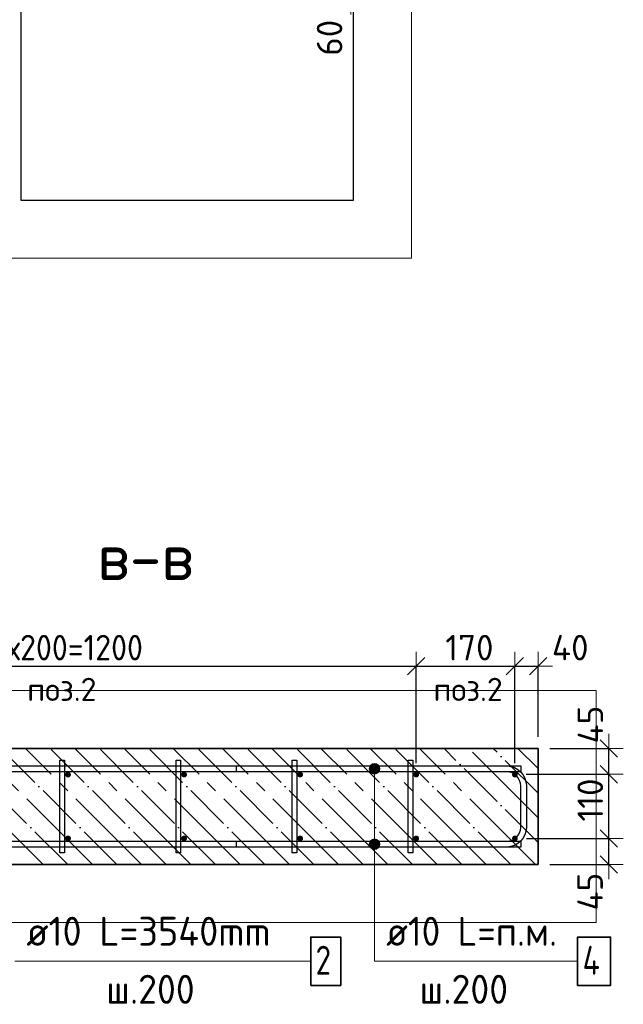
# Model space of a CAD drawing. Header units: millimetres. Extents: x -2995 to 60896, y -2809 to 57831.
# Tile 109 of 169: x 53177 to 54218, y 21011 to 22708. Entities that reach past the tile are written whole.
import ezdxf

# ---------------------------------------------------------------- set-up
doc = ezdxf.new("R2010")
doc.units = ezdxf.units.MM
doc.header["$PDMODE"] = 65
doc.linetypes.add('______11', pattern=[100, 80, -10, 0, -10])
doc.linetypes.add('______5', pattern=[220, 160, -20, 20, -20])
for name, color, linetype, lineweight in [('Standard', 7, 'Continuous', 25), ('Арм.стержн. Арматура края', 96, 'Continuous', 35), ('Арм.стержн. вертикальными 1', 22, 'Continuous', 35), ('Арм.стержн.горизонт. 1', 180, 'Continuous', 35), ('Размерная линия_ общее', 7, 'Continuous', 13)]:
    doc.layers.add(name, color=color, linetype=linetype, lineweight=lineweight)
doc.layers.add('Арм.стержн.Стяжки', color=7, linetype='Continuous', lineweight=35, true_color=0x501e0f)
doc.styles.add('ISOCPEUR', font='ISOCPEUR')
doc.dimstyles.new('DIMSTYLE_3', dxfattribs={"dimtxt": 44, "dimasz": 50, "dimexe": 0, "dimexo": 0, "dimgap": 22, "dimtad": 2, "dimdec": 0, "dimrnd": 5, "dimzin": 12, "dimdsep": 46, "dimtxsty": 'ISOCPEUR', "dimblk1": 'ALL_ML_STRICH', "dimblk2": 'ALL_ML_STRICH', "dimsah": 1, "dimcen": 0, "dimclrd": 7, "dimclre": 256, "dimclrt": 7, "dimadec": 0, "dimazin": 0, "dimtfac": 1, "dimtdec": 0, "dimtix": 1, "dimtmove": 2, "dimatfit": 3, "dimfxl": 0, "dimtvp": 1.2, "dimtzin": 0, "dimlwd": 0, "dimlwe": -3, "dimarcsym": 0})
doc.dimstyles.new('DIMSTYLE_5', dxfattribs={"dimtxt": 44, "dimasz": 50, "dimexe": 0, "dimexo": 0, "dimgap": 22, "dimtad": 2, "dimdec": 0, "dimrnd": 5, "dimzin": 12, "dimdsep": 46, "dimtxsty": 'ISOCPEUR', "dimblk1": 'ALL_ML_STRICH', "dimblk2": 'ALL_ML_STRICH', "dimsah": 1, "dimcen": 0, "dimclrd": 7, "dimclre": 256, "dimclrt": 7, "dimadec": 0, "dimazin": 0, "dimtfac": 1, "dimtdec": 0, "dimtix": 1, "dimtmove": 2, "dimatfit": 3, "dimfxl": 0, "dimtzin": 0, "dimlwd": 0, "dimlwe": -3, "dimarcsym": 0})

# ---------------------------------------------------------------- blocks, each defined once
blk = doc.blocks.new('ALL_ML_STRICH')
at = {"color": 0, "linetype": 'ByBlock', "lineweight": -2}
for p, q in [((0, -0.5), (0, 0.5)), ((-1, 0), (0.5, 0)), ((-0.3, -0.3), (0.3, 0.3))]:
    blk.add_line(p, q, dxfattribs=at)
blk = doc.blocks.new('*D100')
at = {"layer": 'DEFPOINTS', "color": 7, "linetype": 'Continuous', "lineweight": 13, "transparency": 33554687}
for p in [(54030.8, 21296.8), (54070.8, 21251.8), (54192.6, 21251.8)]:
    blk.add_point(p, dxfattribs=at)
at = {"layer": 'Размерная линия_ общее', "color": 253, "linetype": 'Continuous', "lineweight": -2, "true_color": 0xa0a0a0, "transparency": 33554687}
for p, q in [((54050.8, 21296.8), (54192.6, 21296.8)), ((54090.8, 21251.8), (54192.6, 21251.8))]:
    blk.add_line(p, q, dxfattribs=at)
at = {"layer": 'Размерная линия_ общее', "color": 7, "linetype": 'Continuous', "lineweight": -2, "transparency": 33554687}
blk.add_line((54192.6, 21251.8), (54192.6, 21296.8), dxfattribs=at)
at = {"layer": 'Размерная линия_ общее', "color": 7, "linetype": 'Continuous', "lineweight": 13, "transparency": 33554687, "xscale": 50, "yscale": 50, "zscale": 50}
for p, rotation in [((54192.6, 21296.8), 90), ((54192.6, 21251.8), 270)]:
    blk.add_blockref('ALL_ML_STRICH', p, dxfattribs=dict(at, rotation=rotation))
at = {"layer": 'Размерная линия_ общее', "color": 7, "linetype": 'Continuous', "lineweight": 13, "transparency": 33554687, "insert": (54160.3, 21205.1), "char_height": 44, "width": 88, "attachment_point": 5, "rotation": 90, "style": 'ISOCPEUR'}
blk.add_mtext('\\A1;{45}', dxfattribs=at)
blk = doc.blocks.new('*D101')
at = {"layer": 'DEFPOINTS', "color": 7, "linetype": 'Continuous', "lineweight": 13, "transparency": 33554687}
for p in [(54030, 21407.3), (54030.8, 21296.8), (54192.6, 21296.8)]:
    blk.add_point(p, dxfattribs=at)
at = {"layer": 'Размерная линия_ общее', "color": 253, "linetype": 'Continuous', "lineweight": -2, "true_color": 0xa0a0a0, "transparency": 33554687}
for p, q in [((54050, 21407.3), (54192.6, 21407.3)), ((54050.8, 21296.8), (54192.6, 21296.8))]:
    blk.add_line(p, q, dxfattribs=at)
at = {"layer": 'Размерная линия_ общее', "color": 7, "linetype": 'Continuous', "lineweight": -2, "transparency": 33554687}
blk.add_line((54192.6, 21296.8), (54192.6, 21407.3), dxfattribs=at)
at = {"layer": 'Размерная линия_ общее', "color": 7, "linetype": 'Continuous', "lineweight": 13, "transparency": 33554687, "xscale": 50, "yscale": 50, "zscale": 50}
for p, rotation in [((54192.6, 21407.3), 90), ((54192.6, 21296.8), 270)]:
    blk.add_blockref('ALL_ML_STRICH', p, dxfattribs=dict(at, rotation=rotation))
at = {"layer": 'Размерная линия_ общее', "color": 7, "linetype": 'Continuous', "lineweight": 13, "transparency": 33554687, "insert": (54160.6, 21363), "char_height": 44, "width": 132, "attachment_point": 5, "rotation": 90, "style": 'ISOCPEUR'}
blk.add_mtext('\\A1;{110}', dxfattribs=at)
blk = doc.blocks.new('*D102')
at = {"layer": 'DEFPOINTS', "color": 7, "linetype": 'Continuous', "lineweight": 13, "transparency": 33554687}
for p in [(54070.8, 21451.8), (54030, 21407.3), (54192.6, 21407.3)]:
    blk.add_point(p, dxfattribs=at)
at = {"layer": 'Размерная линия_ общее', "color": 253, "linetype": 'Continuous', "lineweight": -2, "true_color": 0xa0a0a0, "transparency": 33554687}
for p, q in [((54090.8, 21451.8), (54192.6, 21451.8)), ((54050, 21407.3), (54192.6, 21407.3))]:
    blk.add_line(p, q, dxfattribs=at)
at = {"layer": 'Размерная линия_ общее', "color": 7, "linetype": 'Continuous', "lineweight": -2, "transparency": 33554687}
blk.add_line((54192.6, 21407.3), (54192.6, 21451.8), dxfattribs=at)
at = {"layer": 'Размерная линия_ общее', "color": 7, "linetype": 'Continuous', "lineweight": 13, "transparency": 33554687, "xscale": 50, "yscale": 50, "zscale": 50}
for p, rotation in [((54192.6, 21451.8), 90), ((54192.6, 21407.3), 270)]:
    blk.add_blockref('ALL_ML_STRICH', p, dxfattribs=dict(at, rotation=rotation))
at = {"layer": 'Размерная линия_ общее', "color": 7, "linetype": 'Continuous', "lineweight": 13, "transparency": 33554687, "insert": (54160.8, 21493), "char_height": 44, "width": 88, "attachment_point": 5, "rotation": 90, "style": 'ISOCPEUR'}
blk.add_mtext('\\A1;{45}', dxfattribs=at)
blk = doc.blocks.new('*D104')
at = {"layer": 'DEFPOINTS', "color": 7, "linetype": 'Continuous', "lineweight": 13, "transparency": 33554687}
for p in [(52660.8, 21593.7), (52660.8, 21406.8), (53860.8, 21406.8)]:
    blk.add_point(p, dxfattribs=at)
at = {"layer": 'Размерная линия_ общее', "color": 253, "linetype": 'Continuous', "lineweight": -2, "true_color": 0xa0a0a0, "transparency": 33554687}
for p, q in [((52660.8, 21426.8), (52660.8, 21593.7)), ((53860.8, 21426.8), (53860.8, 21593.7))]:
    blk.add_line(p, q, dxfattribs=at)
at = {"layer": 'Размерная линия_ общее', "color": 7, "linetype": 'Continuous', "lineweight": -2, "transparency": 33554687}
blk.add_line((52660.8, 21593.7), (53860.8, 21593.7), dxfattribs=at)
at = {"layer": 'Размерная линия_ общее', "color": 7, "linetype": 'Continuous', "lineweight": 13, "transparency": 33554687, "xscale": 50, "yscale": 50, "zscale": 50, "rotation": 180}
blk.add_blockref('ALL_ML_STRICH', (52660.8, 21593.7), dxfattribs=at)
at = {"layer": 'Размерная линия_ общее', "color": 7, "linetype": 'Continuous', "lineweight": 13, "transparency": 33554687, "xscale": 50, "yscale": 50, "zscale": 50}
blk.add_blockref('ALL_ML_STRICH', (53860.8, 21593.7), dxfattribs=at)
at = {"layer": 'Размерная линия_ общее', "color": 7, "linetype": 'Continuous', "lineweight": 13, "transparency": 33554687, "insert": (53126.8, 21647.7), "char_height": 44, "width": 2.2, "attachment_point": 1, "line_spacing_factor": 0.60241, "style": 'ISOCPEUR'}
blk.add_mtext('\\W0.91;6х200=1200', dxfattribs=at)
blk = doc.blocks.new('*D105')
at = {"layer": 'DEFPOINTS', "color": 7, "linetype": 'Continuous', "lineweight": 13, "transparency": 33554687}
for p in [(53860.8, 21593.7), (53860.8, 21406.8), (54030.8, 21406.8)]:
    blk.add_point(p, dxfattribs=at)
at = {"layer": 'Размерная линия_ общее', "color": 253, "linetype": 'Continuous', "lineweight": -2, "true_color": 0xa0a0a0, "transparency": 33554687}
for p, q in [((53860.8, 21426.8), (53860.8, 21593.7)), ((54030.8, 21426.8), (54030.8, 21593.7))]:
    blk.add_line(p, q, dxfattribs=at)
at = {"layer": 'Размерная линия_ общее', "color": 7, "linetype": 'Continuous', "lineweight": -2, "transparency": 33554687}
blk.add_line((53860.8, 21593.7), (54030.8, 21593.7), dxfattribs=at)
at = {"layer": 'Размерная линия_ общее', "color": 7, "linetype": 'Continuous', "lineweight": 13, "transparency": 33554687, "xscale": 50, "yscale": 50, "zscale": 50, "rotation": 180}
blk.add_blockref('ALL_ML_STRICH', (53860.8, 21593.7), dxfattribs=at)
at = {"layer": 'Размерная линия_ общее', "color": 7, "linetype": 'Continuous', "lineweight": 13, "transparency": 33554687, "xscale": 50, "yscale": 50, "zscale": 50}
blk.add_blockref('ALL_ML_STRICH', (54030.8, 21593.7), dxfattribs=at)
at = {"layer": 'Размерная линия_ общее', "color": 7, "linetype": 'Continuous', "lineweight": 13, "transparency": 33554687, "insert": (53952.4, 21625.7), "char_height": 44, "width": 132, "attachment_point": 5, "style": 'ISOCPEUR'}
blk.add_mtext('\\A1;{170}', dxfattribs=at)
blk = doc.blocks.new('*D106')
at = {"layer": 'DEFPOINTS', "color": 7, "linetype": 'Continuous', "lineweight": 13, "transparency": 33554687}
for p in [(54030.8, 21593.7), (54070.8, 21451.8), (54030.8, 21406.8)]:
    blk.add_point(p, dxfattribs=at)
at = {"layer": 'Размерная линия_ общее', "color": 253, "linetype": 'Continuous', "lineweight": -2, "true_color": 0xa0a0a0, "transparency": 33554687}
for p, q in [((54030.8, 21426.8), (54030.8, 21593.7)), ((54070.8, 21471.8), (54070.8, 21593.7))]:
    blk.add_line(p, q, dxfattribs=at)
at = {"layer": 'Размерная линия_ общее', "color": 7, "linetype": 'Continuous', "lineweight": -2, "transparency": 33554687}
blk.add_line((54030.8, 21593.7), (54070.8, 21593.7), dxfattribs=at)
at = {"layer": 'Размерная линия_ общее', "color": 7, "linetype": 'Continuous', "lineweight": 13, "transparency": 33554687, "xscale": 50, "yscale": 50, "zscale": 50, "rotation": 180}
blk.add_blockref('ALL_ML_STRICH', (54030.8, 21593.7), dxfattribs=at)
at = {"layer": 'Размерная линия_ общее', "color": 7, "linetype": 'Continuous', "lineweight": 13, "transparency": 33554687, "xscale": 50, "yscale": 50, "zscale": 50}
blk.add_blockref('ALL_ML_STRICH', (54070.8, 21593.7), dxfattribs=at)
at = {"layer": 'Размерная линия_ общее', "color": 7, "linetype": 'Continuous', "lineweight": 13, "transparency": 33554687, "insert": (54126.1, 21625.7), "char_height": 44, "width": 88, "attachment_point": 5, "style": 'ISOCPEUR'}
blk.add_mtext('\\A1;{40}', dxfattribs=at)
blk = doc.blocks.new('*D131')
at = {"layer": 'DEFPOINTS', "color": 7, "linetype": 'Continuous', "lineweight": 13, "transparency": 33554687}
for p in [(53543.2, 22802), (53524.1, 22742), (53748.2, 22742)]:
    blk.add_point(p, dxfattribs=at)
at = {"layer": 'Размерная линия_ общее', "color": 253, "linetype": 'Continuous', "lineweight": -2, "true_color": 0xa0a0a0, "transparency": 33554687}
for p, q in [((53563.2, 22802), (53748.2, 22802)), ((53544.1, 22742), (53748.2, 22742))]:
    blk.add_line(p, q, dxfattribs=at)
at = {"layer": 'Размерная линия_ общее', "color": 7, "linetype": 'Continuous', "lineweight": -2, "transparency": 33554687}
blk.add_line((53748.2, 22742), (53748.2, 22802), dxfattribs=at)
at = {"layer": 'Размерная линия_ общее', "color": 7, "linetype": 'Continuous', "lineweight": 13, "transparency": 33554687, "xscale": 50, "yscale": 50, "zscale": 50}
for p, rotation in [((53748.2, 22802), 90), ((53748.2, 22742), 270)]:
    blk.add_blockref('ALL_ML_STRICH', p, dxfattribs=dict(at, rotation=rotation))
at = {"layer": 'Размерная линия_ общее', "color": 7, "linetype": 'Continuous', "lineweight": 13, "transparency": 33554687, "insert": (53711.4, 22677), "char_height": 44, "width": 88, "attachment_point": 5, "rotation": 90, "style": 'ISOCPEUR'}
blk.add_mtext('\\A1;{60}', dxfattribs=at)

msp = doc.modelspace()

# ---------------------------------------------------------------- hatches: boundary and pattern name
at = {"layer": 'Арм.стержн. вертикальными 1', "linetype": 'Continuous', "lineweight": 50, "transparency": 33554687}
for points in [[(53260.8, 21401.8), (53262.7, 21402.2), (53264.3, 21403.3), (53265.4, 21404.9), (53265.8, 21406.8), (53265.4, 21408.7), (53264.3, 21410.3), (53262.7, 21411.4), (53260.8, 21411.8), (53258.9, 21411.4), (53257.2, 21410.3), (53256.2, 21408.7), (53255.8, 21406.8), (53256.2, 21404.9), (53257.2, 21403.3), (53258.9, 21402.2)], [(53460.8, 21401.8), (53462.7, 21402.2), (53464.3, 21403.3), (53465.4, 21404.9), (53465.8, 21406.8), (53465.4, 21408.7), (53464.3, 21410.3), (53462.7, 21411.4), (53460.8, 21411.8), (53458.9, 21411.4), (53457.2, 21410.3), (53456.2, 21408.7), (53455.8, 21406.8), (53456.2, 21404.9), (53457.2, 21403.3), (53458.9, 21402.2)], [(53660.8, 21401.8), (53662.7, 21402.2), (53664.3, 21403.3), (53665.4, 21404.9), (53665.8, 21406.8), (53665.4, 21408.7), (53664.3, 21410.3), (53662.7, 21411.4), (53660.8, 21411.8), (53658.9, 21411.4), (53657.2, 21410.3), (53656.2, 21408.7), (53655.8, 21406.8), (53656.2, 21404.9), (53657.2, 21403.3), (53658.9, 21402.2)], [(53860.8, 21401.8), (53862.7, 21402.2), (53864.3, 21403.3), (53865.4, 21404.9), (53865.8, 21406.8), (53865.4, 21408.7), (53864.3, 21410.3), (53862.7, 21411.4), (53860.8, 21411.8), (53858.9, 21411.4), (53857.2, 21410.3), (53856.2, 21408.7), (53855.8, 21406.8), (53856.2, 21404.9), (53857.2, 21403.3), (53858.9, 21402.2)], [(54030.8, 21401.8), (54032.7, 21402.2), (54034.3, 21403.3), (54035.4, 21404.9), (54035.8, 21406.8), (54035.4, 21408.7), (54034.3, 21410.3), (54032.7, 21411.4), (54030.8, 21411.8), (54028.9, 21411.4), (54027.2, 21410.3), (54026.2, 21408.7), (54025.8, 21406.8), (54026.2, 21404.9), (54027.2, 21403.3), (54028.9, 21402.2)], [(53260.8, 21291.8), (53262.7, 21292.2), (53264.3, 21293.3), (53265.4, 21294.9), (53265.8, 21296.8), (53265.4, 21298.7), (53264.3, 21300.3), (53262.7, 21301.4), (53260.8, 21301.8), (53258.9, 21301.4), (53257.2, 21300.3), (53256.2, 21298.7), (53255.8, 21296.8), (53256.2, 21294.9), (53257.2, 21293.3), (53258.9, 21292.2)], [(53460.8, 21291.8), (53462.7, 21292.2), (53464.3, 21293.3), (53465.4, 21294.9), (53465.8, 21296.8), (53465.4, 21298.7), (53464.3, 21300.3), (53462.7, 21301.4), (53460.8, 21301.8), (53458.9, 21301.4), (53457.2, 21300.3), (53456.2, 21298.7), (53455.8, 21296.8), (53456.2, 21294.9), (53457.2, 21293.3), (53458.9, 21292.2)], [(53660.8, 21291.8), (53662.7, 21292.2), (53664.3, 21293.3), (53665.4, 21294.9), (53665.8, 21296.8), (53665.4, 21298.7), (53664.3, 21300.3), (53662.7, 21301.4), (53660.8, 21301.8), (53658.9, 21301.4), (53657.2, 21300.3), (53656.2, 21298.7), (53655.8, 21296.8), (53656.2, 21294.9), (53657.2, 21293.3), (53658.9, 21292.2)], [(53860.8, 21291.8), (53862.7, 21292.2), (53864.3, 21293.3), (53865.4, 21294.9), (53865.8, 21296.8), (53865.4, 21298.7), (53864.3, 21300.3), (53862.7, 21301.4), (53860.8, 21301.8), (53858.9, 21301.4), (53857.2, 21300.3), (53856.2, 21298.7), (53855.8, 21296.8), (53856.2, 21294.9), (53857.2, 21293.3), (53858.9, 21292.2)], [(54030.8, 21291.8), (54032.7, 21292.2), (54034.3, 21293.3), (54035.4, 21294.9), (54035.8, 21296.8), (54035.4, 21298.7), (54034.3, 21300.3), (54032.7, 21301.4), (54030.8, 21301.8), (54028.9, 21301.4), (54027.2, 21300.3), (54026.2, 21298.7), (54025.8, 21296.8), (54026.2, 21294.9), (54027.2, 21293.3), (54028.9, 21292.2)]]:
    msp.add_hatch(color=4, dxfattribs=at).paths.add_polyline_path(points)
at = {"layer": 'Арм.стержн.горизонт. 1', "linetype": 'Continuous', "lineweight": 13, "transparency": 33554687}
for points in [[(53779.9, 21416.8), (53797.9, 21416.8), (53796.7, 21421.3)], [(53779.9, 21416.8), (53796.7, 21421.3), (53781.2, 21421.3)], [(53779.9, 21416.8), (53797.9, 21416.8), (53796.7, 21421.3)], [(53779.9, 21416.8), (53796.7, 21421.3), (53781.2, 21421.3)], [(53781.2, 21421.3), (53796.7, 21421.3), (53793.4, 21424.5)], [(53781.2, 21421.3), (53793.4, 21424.5), (53784.4, 21424.5)], [(53781.2, 21421.3), (53796.7, 21421.3), (53793.4, 21424.5)], [(53781.2, 21421.3), (53793.4, 21424.5), (53784.4, 21424.5)], [(53784.4, 21424.5), (53793.4, 21424.5), (53788.9, 21425.8)], [(53784.4, 21424.5), (53793.4, 21424.5), (53788.9, 21425.8)], [(53781.2, 21412.3), (53797.9, 21416.8), (53779.9, 21416.8)], [(53781.2, 21412.3), (53797.9, 21416.8), (53779.9, 21416.8)], [(53781.2, 21412.3), (53796.7, 21412.3), (53797.9, 21416.8)], [(53781.2, 21412.3), (53796.7, 21412.3), (53797.9, 21416.8)], [(53784.4, 21409), (53796.7, 21412.3), (53781.2, 21412.3)], [(53784.4, 21409), (53796.7, 21412.3), (53781.2, 21412.3)], [(53784.4, 21409), (53793.4, 21409), (53796.7, 21412.3)], [(53784.4, 21409), (53793.4, 21409), (53796.7, 21412.3)], [(53793.4, 21409), (53784.4, 21409), (53788.9, 21407.8)], [(53793.4, 21409), (53784.4, 21409), (53788.9, 21407.8)], [(53779.9, 21286.8), (53797.9, 21286.8), (53796.7, 21291.3)], [(53779.9, 21286.8), (53796.7, 21291.3), (53781.2, 21291.3)], [(53779.9, 21286.8), (53797.9, 21286.8), (53796.7, 21291.3)], [(53779.9, 21286.8), (53796.7, 21291.3), (53781.2, 21291.3)], [(53781.2, 21282.3), (53797.9, 21286.8), (53779.9, 21286.8)], [(53781.2, 21282.3), (53797.9, 21286.8), (53779.9, 21286.8)], [(53781.2, 21291.3), (53796.7, 21291.3), (53793.4, 21294.5)], [(53781.2, 21291.3), (53793.4, 21294.5), (53784.4, 21294.5)], [(53781.2, 21291.3), (53796.7, 21291.3), (53793.4, 21294.5)], [(53781.2, 21291.3), (53793.4, 21294.5), (53784.4, 21294.5)], [(53781.2, 21282.3), (53796.7, 21282.3), (53797.9, 21286.8)], [(53781.2, 21282.3), (53796.7, 21282.3), (53797.9, 21286.8)], [(53784.4, 21294.5), (53793.4, 21294.5), (53788.9, 21295.8)], [(53784.4, 21294.5), (53793.4, 21294.5), (53788.9, 21295.8)], [(53784.4, 21279), (53796.7, 21282.3), (53781.2, 21282.3)], [(53784.4, 21279), (53796.7, 21282.3), (53781.2, 21282.3)], [(53784.4, 21279), (53793.4, 21279), (53796.7, 21282.3)], [(53784.4, 21279), (53793.4, 21279), (53796.7, 21282.3)], [(53793.4, 21279), (53784.4, 21279), (53788.9, 21277.8)], [(53793.4, 21279), (53784.4, 21279), (53788.9, 21277.8)]]:
    msp.add_hatch(color=7, dxfattribs=at).paths.add_polyline_path(points)

# ---------------------------------------------------------------- linework, layer by layer
at = {"layer": 'Standard', "color": 52, "linetype": 'Continuous', "lineweight": -3, "transparency": 33554687}
for p, q in [((53179.5, 26139.6), (53179.5, 22396.8)), ((53179.5, 26139.6), (53179.5, 22396.8)), ((53752.4, 22396.8), (53752.4, 26139.6)), ((53752.4, 22396.8), (53752.4, 26139.6)), ((53179.5, 22396.8), (53752.4, 22396.8)), ((53179.5, 22396.8), (53752.4, 22396.8))]:
    msp.add_line(p, q, dxfattribs=at)
at = {"layer": 'Standard', "color": 7, "linetype": 'Continuous', "lineweight": 13, "transparency": 33554687}
for points in [[(53079.5, 22296.8), (53852.4, 22296.8), (53852.4, 26239.6), (53079.5, 26239.6), (53079.5, 22296.8)], [(52520.8, 21551.8), (52520.8, 21151.8), (54170.8, 21151.8), (54170.8, 21551.8), (52520.8, 21551.8)]]:
    msp.add_lwpolyline(points, dxfattribs=at)
at = {"layer": 'Арм.стержн. Арматура края', "color": 4, "linetype": 'Continuous', "lineweight": 25, "transparency": 33554687}
msp.add_lwpolyline([(53550.8, 21291.8), (54016.7, 21291.8), (54021.3, 21292.4), (54025.8, 21293.9), (54030, 21296.3), (54033.4, 21299.1), (54036.3, 21302.5), (54038.6, 21306.7), (54040.2, 21311.3), (54040.8, 21315.8), (54040.8, 21387.7), (54040.2, 21392.3), (54038.6, 21396.8), (54036.3, 21401), (54033.4, 21404.5), (54030, 21407.3), (54025.8, 21409.7), (54021.3, 21411.2), (54016.7, 21411.8), (53550.8, 21411.8), (53550.8, 21421.8), (54017.4, 21421.8), (54023.5, 21420.9), (54029.9, 21418.8), (54035.7, 21415.6), (54040.5, 21411.6), (54044.6, 21406.7), (54047.8, 21400.9), (54049.9, 21394.5), (54050.8, 21388.4), (54050.8, 21315.1), (54049.9, 21309), (54047.8, 21302.7), (54044.6, 21296.8), (54040.5, 21292), (54035.7, 21288), (54029.9, 21284.7), (54023.5, 21282.6), (54017.4, 21281.8), (53550.8, 21281.8), (53550.8, 21291.8)], dxfattribs=at)
msp.add_lwpolyline([(53550.8, 21291.8), (54016.7, 21291.8), (54021.3, 21292.4), (54025.8, 21293.9), (54030, 21296.3), (54033.4, 21299.1), (54036.3, 21302.5), (54038.6, 21306.7), (54040.2, 21311.3), (54040.8, 21315.8), (54040.8, 21387.7), (54040.2, 21392.3), (54038.6, 21396.8), (54036.3, 21401), (54033.4, 21404.5), (54030, 21407.3), (54025.8, 21409.7), (54021.3, 21411.2), (54016.7, 21411.8), (53550.8, 21411.8), (53550.8, 21421.8), (54017.4, 21421.8), (54023.5, 21420.9), (54029.9, 21418.8), (54035.7, 21415.6), (54040.5, 21411.6), (54044.6, 21406.7), (54047.8, 21400.9), (54049.9, 21394.5), (54050.8, 21388.4), (54050.8, 21315.1), (54049.9, 21309), (54047.8, 21302.7), (54044.6, 21296.8), (54040.5, 21292), (54035.7, 21288), (54029.9, 21284.7), (54023.5, 21282.6), (54017.4, 21281.8), (53550.8, 21281.8), (53550.8, 21291.8)], dxfattribs=at)
at = {"layer": 'Арм.стержн. вертикальными 1', "color": 7, "linetype": 'Continuous', "lineweight": 13, "transparency": 33554687}
msp.add_line((53168.9, 21085), (53678.9, 21085), dxfattribs=at)
at = {"layer": 'Арм.стержн. вертикальными 1', "color": 7, "linetype": 'Continuous', "lineweight": 35, "transparency": 33554687}
msp.add_lwpolyline([(53678.9, 21043.4), (53730.6, 21043.4), (53730.6, 21126.7), (53678.9, 21126.7), (53678.9, 21043.4)], dxfattribs=at)
at = {"layer": 'Арм.стержн.горизонт. 1', "color": 52, "linetype": 'Continuous', "lineweight": 25, "transparency": 33554687}
for p, q in [((54070.8, 21451.8), (54070.8, 21451.8)), ((54070.8, 21251.8), (54070.8, 21251.8))]:
    msp.add_line(p, q, dxfattribs=at)
at = {"layer": 'Арм.стержн.горизонт. 1', "color": 7, "linetype": 'Continuous', "lineweight": 13, "transparency": 33554687}
for p, q in [((53788.9, 21425.8), (53788.9, 21425.8)), ((53788.9, 21425.8), (53788.9, 21425.8)), ((53779.9, 21416.8), (53779.9, 21416.8)), ((53779.9, 21416.8), (53779.9, 21416.8)), ((53788.9, 21085), (53788.9, 21416.8)), ((53788.9, 21085), (53788.9, 21416.8)), ((53788.9, 21407.8), (53788.9, 21407.8)), ((53788.9, 21407.8), (53788.9, 21407.8)), ((53797.9, 21416.8), (53797.9, 21416.8)), ((53797.9, 21416.8), (53797.9, 21416.8)), ((53779.9, 21286.8), (53779.9, 21286.8)), ((53779.9, 21286.8), (53779.9, 21286.8)), ((53788.9, 21295.8), (53788.9, 21295.8)), ((53788.9, 21295.8), (53788.9, 21295.8)), ((53788.9, 21085), (53788.9, 21286.8)), ((53788.9, 21085), (53788.9, 21286.8)), ((53797.9, 21286.8), (53797.9, 21286.8)), ((53797.9, 21286.8), (53797.9, 21286.8)), ((53788.9, 21277.8), (53788.9, 21277.8)), ((53788.9, 21277.8), (53788.9, 21277.8)), ((53788.9, 21085), (54138.9, 21085))]:
    msp.add_line(p, q, dxfattribs=at)
at = {"layer": 'Арм.стержн.горизонт. 1', "color": 4, "linetype": 'Continuous', "lineweight": 25, "transparency": 33554687}
for points in [[(52650.8, 21421.8), (54040.8, 21421.8), (54040.8, 21411.8), (52650.8, 21411.8), (52650.8, 21421.8)], [(52650.8, 21421.8), (54040.8, 21421.8), (54040.8, 21411.8), (52650.8, 21411.8), (52650.8, 21421.8)], [(52650.8, 21291.8), (54040.8, 21291.8), (54040.8, 21281.8), (52650.8, 21281.8), (52650.8, 21291.8)], [(52650.8, 21291.8), (54040.8, 21291.8), (54040.8, 21281.8), (52650.8, 21281.8), (52650.8, 21291.8)]]:
    msp.add_lwpolyline(points, dxfattribs=at)
at = {"layer": 'Арм.стержн.горизонт. 1', "color": 7, "linetype": 'Continuous', "lineweight": 35, "transparency": 33554687}
msp.add_lwpolyline([(54138.9, 21043.4), (54195.6, 21043.4), (54195.6, 21126.7), (54138.9, 21126.7), (54138.9, 21043.4)], dxfattribs=at)
at = {"layer": 'Арм.стержн.горизонт. 1', "color": 7, "linetype": 'Continuous', "lineweight": 13, "transparency": 33554687}
for centre in [(53788.9, 21416.8), (53788.9, 21416.8), (53788.9, 21286.8), (53788.9, 21286.8)]:
    msp.add_circle(centre, 9, dxfattribs=at)
at = {"layer": 'Арм.стержн.Стяжки', "color": 40, "linetype": 'Continuous', "lineweight": 25, "transparency": 33554687}
for points in [[(53246.8, 21271.8), (53246.8, 21431.8), (53254.8, 21431.8), (53254.8, 21271.8), (53246.8, 21271.8)], [(53446.8, 21271.8), (53446.8, 21431.8), (53454.8, 21431.8), (53454.8, 21271.8), (53446.8, 21271.8)], [(53646.8, 21271.8), (53646.8, 21431.8), (53654.8, 21431.8), (53654.8, 21271.8), (53646.8, 21271.8)], [(53846.8, 21271.8), (53846.8, 21431.8), (53854.8, 21431.8), (53854.8, 21271.8), (53846.8, 21271.8)]]:
    msp.add_lwpolyline(points, dxfattribs=at)
at = {"layer": 'Размерная линия_ общее', "color": 7, "linetype": 'Continuous', "lineweight": 35, "transparency": 33554687}
for p, q in [((54070.8, 21451.8), (52620.8, 21451.8)), ((54070.8, 21251.8), (54070.8, 21451.8)), ((52620.8, 21251.8), (54070.8, 21251.8))]:
    msp.add_line(p, q, dxfattribs=at)
at = {"layer": 'Размерная линия_ общее', "color": 253, "linetype": '______5', "lineweight": -3, "true_color": 0xababab, "transparency": 33554687}
for p, q in [((53217.8, 21251.8), (53017.8, 21451.8)), ((53302.7, 21251.8), (53102.7, 21451.8)), ((53387.5, 21251.8), (53187.5, 21451.8)), ((53472.4, 21251.8), (53272.4, 21451.8)), ((53557.2, 21251.8), (53357.2, 21451.8)), ((53642.1, 21251.8), (53442.1, 21451.8)), ((53726.9, 21251.8), (53526.9, 21451.8)), ((53811.8, 21251.8), (53611.8, 21451.8)), ((53896.6, 21251.8), (53696.6, 21451.8)), ((53981.5, 21251.8), (53781.5, 21451.8)), ((54066.3, 21251.8), (53866.3, 21451.8)), ((54070.8, 21332.2), (53951.2, 21451.8)), ((54070.8, 21417.1), (54036.1, 21451.8))]:
    msp.add_line(p, q, dxfattribs=at)
at = {"layer": 'Размерная линия_ общее', "color": 253, "linetype": '______11', "lineweight": -3, "true_color": 0xababab, "transparency": 33554687}
for p, q in [((53260.2, 21251.8), (53060.2, 21451.8)), ((53345.1, 21251.8), (53145.1, 21451.8)), ((53430, 21251.8), (53230, 21451.8)), ((53514.8, 21251.8), (53314.8, 21451.8)), ((53599.7, 21251.8), (53399.7, 21451.8)), ((53684.5, 21251.8), (53484.5, 21451.8)), ((53769.4, 21251.8), (53569.4, 21451.8)), ((53854.2, 21251.8), (53654.2, 21451.8)), ((53939.1, 21251.8), (53739.1, 21451.8)), ((54023.9, 21251.8), (53823.9, 21451.8)), ((54070.8, 21289.8), (53908.8, 21451.8)), ((54070.8, 21374.6), (53993.6, 21451.8))]:
    msp.add_line(p, q, dxfattribs=at)

# ---------------------------------------------------------------- texts
at = {"layer": 'Standard', "color": 7, "linetype": 'Continuous', "lineweight": 13, "transparency": 33554687, "style": 'ISOCPEUR'}
for s, insert, char_height, width, attachment_point in [('\\A1;{\\fISOCPEUR|i0|b0;\\H80.000000;\\W1.000000;\\C7;в-в}\\P', (53311.1, 21782.2), 80, 204.522, 4), ('\\A1;{\\fISOCPEUR|i0|b0;\\H40.000000;\\W1.000000;\\C7;поз.2}\\P', (53190.4, 21533.7), 40, 140.769, 7), ('\\A1;{\\fISOCPEUR|i0|b0;\\H40.000000;\\W1.000000;\\C7;поз.2}\\P', (53890.4, 21533.7), 40, 140.769, 7)]:
    msp.add_mtext(s, dxfattribs=dict(at, insert=insert, char_height=char_height, width=width, attachment_point=attachment_point))
at = {"layer": 'Арм.стержн. вертикальными 1', "color": 7, "linetype": 'Continuous', "lineweight": 25, "transparency": 33554687, "char_height": 50, "attachment_point": 7, "style": 'ISOCPEUR'}
for s, insert, width in [('\\W0.96;ø10 L=3540mm ', (53188.9, 21111.7), 493.775), ('\\W0.78;2', (53687.3, 21061.7), 54.401), ('\\W0.95;ш.200 ', (53326.4, 21011.7), 218.666)]:
    msp.add_mtext(s, dxfattribs=dict(at, insert=insert, width=width))
at = {"layer": 'Арм.стержн.горизонт. 1', "color": 7, "linetype": 'Continuous', "lineweight": 25, "transparency": 33554687, "char_height": 50, "attachment_point": 7, "style": 'ISOCPEUR'}
for s, insert, width in [('\\W0.94;ø10 L=п.м.', (53808.9, 21111.7), 333.305), ('\\W0.80;4', (54147.3, 21061.7), 59.972), ('\\W0.95;ш.200 ', (53866.4, 21011.7), 218.666)]:
    msp.add_mtext(s, dxfattribs=dict(at, insert=insert, width=width))

# ---------------------------------------------------------------- dimensions: what is measured, and where the dimension line sits
at = {"layer": 'Размерная линия_ общее', "color": 7, "linetype": 'Continuous', "lineweight": 13, "transparency": 33554687}
for base, p1, p2, picture, middle in [((53748.2, 22802), (53544.1, 22742), (53563.2, 22802), '*D131', (53711.4, 22677)), ((54192.5649, 21451.7883), (54050.0349, 21407.3018), (54090.7829, 21451.7883), '*D102', (54160.8121, 21493.0131)), ((54192.5649, 21407.3018), (54050.7829, 21296.788), (54050.0349, 21407.3018), '*D101', (54160.5649, 21363.0449)), ((54192.6, 21296.8), (54090.8, 21251.8), (54050.8, 21296.8), '*D100', (54160.3, 21205.1))]:
    dim = msp.add_linear_dim(base=base, p1=p1, p2=p2, angle=90, dimstyle='DIMSTYLE_3', override={"dimpost": '<>', "dimclrd": 7, "dimclre": 253, "dimclrt": 7, "dimlwd": 0, "dimlwe": 65533}, dxfattribs=at)
    dim.commit()
    dim.dimension.update_dxf_attribs({"geometry": picture, "text_midpoint": middle, "dimtype": 160})
dim = msp.add_linear_dim(base=(53860.8, 21593.7), p1=(52660.8, 21426.8), p2=(53860.8, 21426.8), text='\\W0.91;6х200=1200', dimstyle='DIMSTYLE_5', override={"dimpost": '<>', "dimclrd": 7, "dimclre": 253, "dimclrt": 7, "dimlwd": 0, "dimlwe": 65533}, dxfattribs=at)
dim.commit()
dim.dimension.update_dxf_attribs({"geometry": '*D104', "text_midpoint": (53260.8, 21615.7), "dimtype": 160})
for base, p1, p2, dimstyle, picture, middle in [((54030.8, 21593.7), (53860.8, 21426.8), (54030.8, 21426.8), 'DIMSTYLE_5', '*D105', (53952.4, 21625.7)), ((54070.8, 21593.7), (54030.8, 21426.8), (54070.8, 21471.8), 'DIMSTYLE_3', '*D106', (54126.1, 21625.7))]:
    dim = msp.add_linear_dim(base=base, p1=p1, p2=p2, dimstyle=dimstyle, override={"dimpost": '<>', "dimclrd": 7, "dimclre": 253, "dimclrt": 7, "dimlwd": 0, "dimlwe": 65533}, dxfattribs=at)
    dim.commit()
    dim.dimension.update_dxf_attribs({"geometry": picture, "text_midpoint": middle, "dimtype": 160})

doc.saveas('drawing.dxf')
